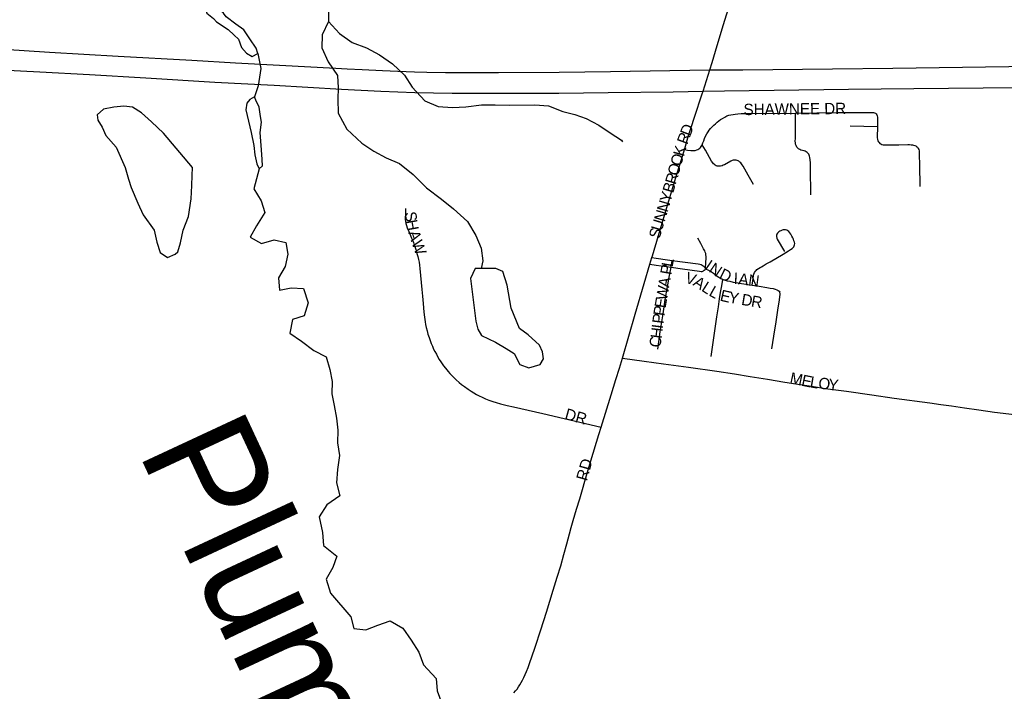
# Model space of a CAD drawing. Header units: feet. Extents: x 2113747 to 2516209, y 960708 to 1356798.
# Tile 61 of 206: x 2279089 to 2283441, y 1141125 to 1144092. Entities that reach past the tile are written whole.
import ezdxf

# ---------------------------------------------------------------- set-up
doc = ezdxf.new("R2010")
doc.units = ezdxf.units.FT
doc.header["$LTSCALE"] = 50
doc.header["$MEASUREMENT"] = 0
for name, color, linetype in [('0_Xref', 7, 'Continuous'), ('GM_X_City_Street', 251, 'Continuous'), ('GM_X_City_Street_Text', 251, 'Continuous'), ('GM_X_Minor_Lake', 5, 'Continuous'), ('GM_X_Minor_River', 5, 'Continuous'), ('GM_X_Minor_River_Text', 5, 'Continuous'), ('GM_X_State_Route', 1, 'Continuous')]:
    doc.layers.add(name, color=color, linetype=linetype)
doc.styles.add('Styledgn030', font='dgn030.shx')
doc.styles.add('Styledgn031', font='dgn031.shx')

# ---------------------------------------------------------------- blocks, each defined once
blk = doc.blocks.new('POR')
at = {"layer": 'GM_X_City_Street', "flags": 128}
for points in [[(2282139.1, 1143870.2), (2282149.1, 1143903.9), (2282172.1, 1143978.6), (2282199.9, 1144071.1), (2282219.9, 1144136.7), (2282226.5, 1144159.1)], [(2282109.2, 1143776), (2282139.1, 1143870.2)], [(2282026.7, 1143518.7), (2282031, 1143533.3), (2282044.1, 1143576.8), (2282056.2, 1143616.3), (2282071.9, 1143661.4), (2282105.4, 1143764.3), (2282109.2, 1143776)], [(2282105.8, 1143540.1), (2282109, 1143547.6), (2282112.4, 1143556.6), (2282116.3, 1143567.1), (2282120.6, 1143577.9), (2282125.4, 1143587.5), (2282131.5, 1143597), (2282136.7, 1143604.4), (2282142.4, 1143611.4), (2282149.3, 1143618.7), (2282156.3, 1143625.7), (2282164.1, 1143633), (2282172.3, 1143640), (2282178.8, 1143645.2), (2282186.7, 1143650.8), (2282194.9, 1143656.5), (2282204.9, 1143662.1), (2282214.9, 1143666.9), (2282223.6, 1143669.9), (2282232.3, 1143672.1), (2282241.8, 1143673.8), (2282250.9, 1143675.1), (2282262.7, 1143676.4), (2282277.9, 1143677.3), (2282287.4, 1143677.7), (2282298.7, 1143678.2), (2282326.9, 1143678.6), (2282518.4, 1143679.8)], [(2282585.2, 1143318.8), (2282584.3, 1143437.1), (2282583.9, 1143460), (2282583.2, 1143473.4), (2282581.8, 1143483), (2282580.2, 1143489.4), (2282578.3, 1143493.8), (2282576, 1143497.9), (2282572.4, 1143502.9), (2282568.7, 1143506), (2282564.9, 1143508.6), (2282560.1, 1143510.8), (2282555.7, 1143512.4), (2282548.8, 1143514.3), (2282541.8, 1143516.4), (2282536.2, 1143518.6), (2282531, 1143521.7), (2282526.2, 1143526), (2282523.2, 1143529.9), (2282520.1, 1143536.4), (2282518.4, 1143542.9), (2282517.5, 1143549), (2282517, 1143555.9), (2282517.1, 1143568.1), (2282517.4, 1143621.6), (2282518, 1143654.2), (2282518.4, 1143679.8)], [(2282518.4, 1143679.8), (2282519.3, 1143679.8), (2282704.3, 1143681.9), (2282833.2, 1143682.7), (2282847.1, 1143682.7), (2282857.1, 1143682.3), (2282862.8, 1143681.8), (2282867.1, 1143680.9), (2282871, 1143679.2), (2282874.5, 1143676.6), (2282877.1, 1143672.7), (2282879.3, 1143667), (2282880.1, 1143661.8), (2282880.6, 1143657), (2282880, 1143620.8)], [(2282759.3, 1143623), (2282819.2, 1143622.1), (2282880, 1143620.8)], [(2282880, 1143620.8), (2282878.7, 1143572.2), (2282879.9, 1143563), (2282881.7, 1143557.4), (2282883.9, 1143553.1), (2282886.8, 1143549.3), (2282890.4, 1143546.1), (2282894.4, 1143543.5), (2282899, 1143541.3), (2282905.1, 1143540), (2282910.2, 1143539.7), (2282933.4, 1143539.1), (2282974.2, 1143540), (2283014.6, 1143540.8), (2283021.9, 1143540.6), (2283028.9, 1143539.9), (2283035.1, 1143539.3), (2283039.7, 1143538.2), (2283044.6, 1143537), (2283049.3, 1143535.2), (2283053.1, 1143532.5), (2283056.2, 1143529.5), (2283058.4, 1143526.9), (2283060.6, 1143523.4), (2283062.1, 1143519.3), (2283063.6, 1143513.5), (2283064, 1143507.8), (2283064.5, 1143500.9), (2283064.5, 1143494.8), (2283065.3, 1143450.5), (2283066.6, 1143355.8)], [(2282026.7, 1143518.7), (2282040.7, 1143516.3), (2282055.9, 1143514.5), (2282061.5, 1143514.1), (2282067.6, 1143514.1), (2282074.1, 1143515), (2282081.1, 1143516.7), (2282086.7, 1143518.9), (2282090.6, 1143521.5), (2282094.5, 1143525), (2282098, 1143528.4), (2282101.1, 1143531.9), (2282103.7, 1143535.8), (2282105.8, 1143540.1)], [(2282332.9, 1143364.3), (2282308.6, 1143405.6), (2282285.8, 1143445), (2282281.7, 1143451.6), (2282278.7, 1143455.9), (2282275.7, 1143459.9), (2282272.2, 1143463.6), (2282267.8, 1143467.3), (2282264.3, 1143469), (2282259.6, 1143470.7), (2282255, 1143471.7), (2282251.3, 1143472), (2282247, 1143472), (2282242.2, 1143471.2), (2282237.9, 1143469.9), (2282231.8, 1143466.8), (2282203.5, 1143451.4), (2282197.9, 1143449.1), (2282193.1, 1143447.3), (2282186.6, 1143445.6), (2282181.6, 1143444.9), (2282176.6, 1143444.7), (2282171.9, 1143445.8), (2282167.5, 1143447.3), (2282163, 1143449.7), (2282159.7, 1143452.1), (2282155.5, 1143456), (2282152.3, 1143459.9), (2282147.1, 1143467.3), (2282119.9, 1143515.3), (2282105.8, 1143540.1)], [(2281883.1, 1143041.6), (2281885.3, 1143049.3), (2281912, 1143139.2), (2281948.7, 1143262), (2281993.8, 1143409.8), (2282014.9, 1143478.7), (2282026.7, 1143518.7)], [(2280794.7, 1143257.5), (2280794.7, 1143243.2), (2280794.3, 1143231.9), (2280793.4, 1143220.2), (2280793.4, 1143210.2), (2280793.9, 1143201.9), (2280795.6, 1143192.4), (2280798.2, 1143182.4), (2280801.6, 1143172.4), (2280808.6, 1143156.3), (2280816, 1143139), (2280820.7, 1143127.7), (2280825.1, 1143117.7), (2280829, 1143108.1), (2280833.3, 1143096.4), (2280836.8, 1143086.4), (2280839.8, 1143076.9), (2280843.3, 1143065.6), (2280846.3, 1143054.7), (2280848.9, 1143045.6), (2280852, 1143032.6), (2280854.1, 1143020.4), (2280855.9, 1143008.3), (2280857.6, 1142992.6), (2280860.6, 1142962.7), (2280864.1, 1142930.5), (2280867.1, 1142899.7), (2280869.7, 1142870.6), (2280872.3, 1142838.5), (2280875.8, 1142799.8), (2280877.9, 1142778.1), (2280880.9, 1142758.1), (2280883.1, 1142746), (2280885.7, 1142733), (2280889.6, 1142717.3), (2280893.5, 1142703.4), (2280898.2, 1142688.5), (2280903, 1142674.7), (2280907.8, 1142662.2), (2280913, 1142649.6), (2280918.7, 1142637), (2280924.3, 1142625.7), (2280930.8, 1142614), (2280937.3, 1142601.8), (2280943.8, 1142590.9), (2280950.8, 1142580.1), (2280956.9, 1142571.4), (2280962.5, 1142563.6), (2280970.7, 1142552.7), (2280977.2, 1142544.9), (2280982.9, 1142538.4), (2280990.7, 1142529.2), (2280997.2, 1142522.3), (2281003.3, 1142515.8), (2281010.2, 1142508.8), (2281018.9, 1142500.6), (2281031.1, 1142489.7), (2281042.4, 1142480.2), (2281054.9, 1142471), (2281071, 1142460.2), (2281084.4, 1142451.5), (2281097, 1142443.4), (2281108.3, 1142436.7), (2281119.6, 1142430.6), (2281133.1, 1142424.1), (2281148.3, 1142417.6), (2281163, 1142411.5), (2281180.7, 1142405.6), (2281195.6, 1142400.6), (2281213.4, 1142395.4), (2281244.2, 1142387.6), (2281272, 1142381.5), (2281400.9, 1142352.8), (2281659.3, 1142292.7)], [(2282326.3, 1142919.7), (2282329.1, 1142938), (2282330.8, 1142950.2), (2282332.1, 1142959.8), (2282334.3, 1142968), (2282336.9, 1142974.9), (2282340.5, 1142981.2), (2282343.4, 1142984.5), (2282347.3, 1142988.1), (2282353.9, 1142992.7), (2282361, 1142997.3), (2282367.4, 1143001), (2282374.3, 1143004.9), (2282388.2, 1143013.1), (2282405.1, 1143023.1), (2282463.6, 1143056.9), (2282486.8, 1143070.8), (2282495.9, 1143076.9), (2282502.4, 1143081.7), (2282507.2, 1143086), (2282509.8, 1143089.5), (2282512, 1143093), (2282513.7, 1143097.7), (2282514.2, 1143103), (2282513.3, 1143109), (2282511.1, 1143115.6), (2282508.7, 1143122.1), (2282505.5, 1143129), (2282502, 1143136), (2282497.2, 1143144.7), (2282492.9, 1143151.2), (2282488.6, 1143156.4), (2282483.8, 1143159.9), (2282479.5, 1143162.5), (2282473.4, 1143163.8), (2282468, 1143163.8), (2282463.4, 1143163.4), (2282458.2, 1143162.1), (2282453.4, 1143159.9), (2282448.6, 1143157.3), (2282444.7, 1143154.7), (2282441.7, 1143152.1), (2282438.6, 1143148.6), (2282436, 1143145.1), (2282434.3, 1143140.3), (2282433.8, 1143133.8), (2282434.7, 1143127.8), (2282436.4, 1143123), (2282468.5, 1143067.8)], [(2282120.3, 1142991.6), (2282122.2, 1143023.2), (2282122.7, 1143036.2), (2282122.5, 1143046.5), (2282121.8, 1143053.6), (2282120.9, 1143059.4), (2282119.2, 1143065.8), (2282116.7, 1143071.6), (2282111.8, 1143080.6), (2282107.5, 1143089), (2282099.3, 1143103.6), (2282085.8, 1143127)], [(2281753.6, 1142597.3), (2281809.7, 1142791.8), (2281849.2, 1142926.4), (2281874.4, 1143012.1)], [(2281874.4, 1143012.1), (2281883.1, 1143041.6)], [(2281874.4, 1143012.1), (2281901.6, 1143008.2), (2281968.1, 1142998.8)], [(2281883.1, 1143041.6), (2281901.9, 1143039), (2281951.8, 1143032), (2281973.1, 1143029.1)], [(2281968.1, 1142998.8), (2281973.1, 1143029.1)], [(2281973.1, 1143029.1), (2282087.3, 1143013.3), (2282094.3, 1143012), (2282100.3, 1143010.2), (2282105.5, 1143008.1), (2282109.9, 1143005.5), (2282113.3, 1143002.4), (2282115.9, 1142999.4), (2282118.1, 1142995.9), (2282120.3, 1142991.6)], [(2281908.7, 1142637.1), (2281920, 1142712.6), (2281932.6, 1142792.1), (2281937.4, 1142824.3), (2281942.2, 1142855.5), (2281952.2, 1142912.4), (2281960, 1142955.4), (2281968.1, 1142998.8)], [(2281968.1, 1142998.8), (2282018.1, 1142991.6), (2282093.7, 1142980.7), (2282101, 1142979.9), (2282105.8, 1142980.3), (2282110.6, 1142982.5), (2282114.9, 1142985.5), (2282118, 1142988.1), (2282120.3, 1142991.6)], [(2282120.3, 1142991.6), (2282132.8, 1142986.4), (2282140.2, 1142982.5), (2282147.1, 1142978.1), (2282155.2, 1142972.6), (2282165.4, 1142964.6), (2282172.3, 1142959.4), (2282179.3, 1142954.7), (2282187.5, 1142949.5), (2282195.8, 1142945.5), (2282197, 1142945.1)], [(2282145, 1142604.8), (2282170.7, 1142779.3), (2282177.2, 1142823.2), (2282182.4, 1142858.4), (2282186.8, 1142886.6), (2282192.2, 1142917), (2282197, 1142945.1)], [(2282197, 1142945.1), (2282201.7, 1142943.5), (2282206.5, 1142941.7), (2282215.3, 1142939), (2282227, 1142936.4), (2282242.2, 1142933.3), (2282256.1, 1142930.8), (2282270, 1142928.1), (2282326.3, 1142919.7)], [(2282326.3, 1142919.7), (2282357.3, 1142915.1), (2282391.2, 1142909.4), (2282405.9, 1142906.8), (2282418.8, 1142904.3), (2282428, 1142902), (2282435, 1142899.4), (2282441.8, 1142895.6), (2282445.2, 1142892.6), (2282448, 1142889)], [(2282413.4, 1142637.7), (2282422.1, 1142694.6), (2282431.7, 1142757.5), (2282441.3, 1142819.2), (2282446.6, 1142853.5), (2282448.7, 1142869.1), (2282449.6, 1142876.1), (2282449.6, 1142882.2), (2282449.2, 1142885.6), (2282448, 1142889)], [(2281659.3, 1142292.7), (2281703.6, 1142434.6), (2281724.5, 1142502.3), (2281739.7, 1142552.2), (2281753.6, 1142597.3)], [(2281753.6, 1142597.3), (2281849.7, 1142583.2), (2281934.1, 1142571.3), (2282044.4, 1142556.5), (2282169.9, 1142538.8), (2282247.7, 1142527.5), (2282317.6, 1142516.6), (2282394, 1142504.4), (2282470.9, 1142491.3), (2282538.2, 1142480.4), (2282597.2, 1142471.3), (2282649.3, 1142463.5), (2282743.5, 1142450.4), (2282855.5, 1142434.3), (2282954.1, 1142420.3), (2283111.7, 1142399.4), (2283160.4, 1142392.4), (2283206.8, 1142385.9), (2283265, 1142377.6), (2283328.4, 1142368.5), (2283397.4, 1142358.9), (2283486, 1142347.6)], [(2281272.7, 1141117.7), (2281280.1, 1141126.4), (2281287.1, 1141135.1), (2281293.6, 1141144.2), (2281299.2, 1141152.9), (2281305.7, 1141163.3), (2281311.8, 1141174.6), (2281317.9, 1141186.3), (2281323.6, 1141198.9), (2281328.8, 1141212.4), (2281335.7, 1141230.6), (2281343.7, 1141251.6), (2281353.1, 1141277.5), (2281367.9, 1141320), (2281392.7, 1141396), (2281417.5, 1141474.2), (2281447.5, 1141572.3), (2281465.2, 1141629.5), (2281480.1, 1141679.1), (2281494, 1141729), (2281507.5, 1141776.8), (2281519.3, 1141820.6), (2281526.6, 1141848.9), (2281535.3, 1141879.7), (2281550.6, 1141930.1), (2281564, 1141976.1), (2281575.8, 1142016.4), (2281586.1, 1142054.1), (2281613.2, 1142143.2), (2281648.8, 1142259.1), (2281659.3, 1142292.7)]]:
    blk.add_lwpolyline(points, dxfattribs=at)
at = {"layer": 'GM_X_Minor_Lake'}
for p, q in [((2279958.4, 1144083.3), (2280010.6, 1144049.6)), ((2280089.3, 1143693.8), (2280112, 1143593.8)), ((2279853.4, 1143439.6), (2279724.4, 1143590.9)), ((2281082.2, 1142948.4), (2281105.6, 1142760.4))]:
    blk.add_line(p, q, dxfattribs=at)
at = {"layer": 'GM_X_Minor_Lake', "flags": 128}
for points in [[(2280010.6, 1144049.6), (2280036.8, 1144023.8), (2280056.9, 1144005.9), (2280069.1, 1143970), (2280091.3, 1143944.1), (2280117.4, 1143930.3), (2280141.3, 1143942.5), (2280135.1, 1143966.5), (2280106.8, 1144008.3), (2280080.5, 1144048.2), (2280044.4, 1144071.9), (2280002.2, 1144105.6), (2279990, 1144121.6), (2279965.9, 1144141.4), (2279955.7, 1144165.4), (2279953.6, 1144181.4), (2279943.5, 1144195.3), (2279909.6, 1144187), (2279907.9, 1144155), (2279916.1, 1144121), (2279946.3, 1144097.2), (2279958.4, 1144083.3)], [(2280112, 1143593.8), (2280124.5, 1143535.9), (2280128.8, 1143495.8), (2280137.1, 1143455.8), (2280147.2, 1143433.9), (2280163.1, 1143446), (2280160.9, 1143474), (2280158.6, 1143518.1), (2280152, 1143594.1), (2280157.6, 1143640.2), (2280153.4, 1143664.2), (2280147.1, 1143706.2), (2280132.9, 1143736.2), (2280126.8, 1143752.1), (2280106.9, 1143740), (2280093, 1143723.9), (2280089.3, 1143693.8)], [(2279724.4, 1143590.9), (2279672, 1143640.5), (2279627.8, 1143680.2), (2279587.6, 1143705.9), (2279549.6, 1143709.7), (2279505.7, 1143705.3), (2279459.8, 1143697), (2279432, 1143672.7), (2279434.2, 1143648.7), (2279454.4, 1143616.8), (2279470.7, 1143580.9), (2279515, 1143529.2), (2279555.7, 1143439.4), (2279570.1, 1143387.4), (2279582.4, 1143351.4), (2279610.9, 1143281.6), (2279635.2, 1143229.7), (2279683.7, 1143162), (2279696.1, 1143110), (2279710.5, 1143064.1), (2279742.6, 1143042.3), (2279776.5, 1143056.6), (2279788.4, 1143066.7), (2279800.1, 1143106.8), (2279811.6, 1143163), (2279835.1, 1143223.2), (2279846.5, 1143301.4), (2279850.1, 1143359.5), (2279851.7, 1143403.6), (2279853.4, 1143439.6)], [(2281105.6, 1142760.4), (2281113.9, 1142724.4), (2281130.1, 1142696.5), (2281192.3, 1142666.9), (2281238.5, 1142639.2), (2281274.6, 1142617.5), (2281298.9, 1142569.6), (2281339, 1142553.9), (2281388.9, 1142568.3), (2281404.7, 1142594.4), (2281400.4, 1142624.4), (2281386.2, 1142654.4), (2281335.9, 1142700.1), (2281297.7, 1142727.8), (2281261.1, 1142817.6), (2281244.3, 1142919.6), (2281223.8, 1142979.6), (2281193.8, 1142993.4), (2281147.8, 1142993), (2281101.8, 1142992.6), (2281082.2, 1142948.4)]]:
    blk.add_lwpolyline(points, dxfattribs=at)
at = {"layer": 'GM_X_Minor_River', "flags": 128}
for points in [[(2280453.5, 1144135.1), (2280453.9, 1144085.1), (2280502.3, 1144031.4), (2280558.6, 1143991.8), (2280622.7, 1143968.2), (2280678.9, 1143936.6), (2280737.1, 1143897), (2280789.5, 1143847.4), (2280823.9, 1143793.6), (2280880.3, 1143733.9), (2280938.4, 1143708.3), (2281002.4, 1143704.8), (2281060.3, 1143707.2), (2281130.2, 1143715.8), (2281190.2, 1143716.3), (2281256.1, 1143714.8), (2281366, 1143715.6), (2281426, 1143712.1), (2281490.1, 1143686.5), (2281542.2, 1143672.9), (2281592.3, 1143655.3), (2281648.5, 1143625.7), (2281698.7, 1143592), (2281748.9, 1143560.3), (2281752.9, 1143552.4)], [(2280453.9, 1144085.1), (2280426.4, 1144024.8), (2280424.9, 1143968.7), (2280453.3, 1143906.9), (2280493.8, 1143845.1), (2280496.2, 1143791), (2280494.6, 1143740.9), (2280497, 1143678.9), (2280535.5, 1143609.1), (2280602, 1143547.5), (2280654.2, 1143511.9), (2280708.4, 1143482.2), (2280768.5, 1143456.7), (2280828.8, 1143409.1), (2280887.3, 1143349.4), (2280953.6, 1143299.9), (2281005.9, 1143256.2), (2281068.2, 1143200.6), (2281104.7, 1143138.9), (2281129.1, 1143083), (2281135.5, 1143026.9), (2281128.5, 1142992.8)], [(2280141.3, 1143942.5), (2280154.4, 1143876.2), (2280142.9, 1143800.4), (2280126.8, 1143752.1)], [(2280147.2, 1143433.9), (2280123.9, 1143345.6), (2280156.3, 1143291.8), (2280172.7, 1143239.8), (2280135.2, 1143181.5), (2280107.6, 1143131.2), (2280157.8, 1143103.5), (2280213.6, 1143120), (2280265.7, 1143108.4), (2280274, 1143056.4), (2280262.5, 1143002.2), (2280232.9, 1142951.9), (2280237.3, 1142897.9), (2280289.2, 1142908.3), (2280343.2, 1142904.7), (2280363.6, 1142840.8), (2280346.1, 1142784.6), (2280294.3, 1142768.1), (2280282.7, 1142708), (2280335, 1142672.3), (2280389.2, 1142630.7), (2280443.4, 1142603.1), (2280459.8, 1142547.1), (2280470.2, 1142493.1), (2280468.7, 1142439.1), (2280479, 1142387.1), (2280489.5, 1142331.1), (2280495.9, 1142279.1), (2280494.3, 1142223), (2280502.7, 1142167), (2280493.2, 1142104.8), (2280489.7, 1142046.7), (2280504.1, 1141988.8), (2280446.5, 1141948.3), (2280412.9, 1141895.9), (2280427.4, 1141826), (2280431.9, 1141769.9), (2280490.2, 1141722.3), (2280472.6, 1141672.1), (2280443, 1141619.8), (2280463.5, 1141557.9), (2280552.2, 1141454.4), (2280566.6, 1141402.5), (2280618.6, 1141396.9), (2280672.4, 1141417.3), (2280726.2, 1141435.8), (2280782.4, 1141404.1), (2280818.8, 1141350.4), (2280853.2, 1141298.5), (2280873.6, 1141242.6), (2280930, 1141181), (2280934.4, 1141126.9), (2280954.8, 1141071)]]:
    blk.add_lwpolyline(points, dxfattribs=at)
at = {"layer": 'GM_X_State_Route', "flags": 128}
for points in [[(2278928.6, 1143967.4), (2279220.4, 1143948.6), (2279524.9, 1143931.4), (2279850.3, 1143913.8), (2280043.5, 1143901.9), (2280236.9, 1143890.8), (2280486.7, 1143877.9), (2280537, 1143875.3), (2280603.5, 1143871.8), (2280692.1, 1143867.4), (2280760.2, 1143864.8), (2280833.8, 1143862.7), (2280888.7, 1143861.2), (2280971.7, 1143859.8), (2281204.8, 1143859.2), (2281474, 1143861.2), (2281700.5, 1143864), (2281963.1, 1143867.7), (2282139.1, 1143870.2), (2282284.7, 1143871.5), (2282681.8, 1143875.1), (2282947.6, 1143878.5), (2283665.7, 1143888.2)], [(2278897.4, 1143879), (2279006.8, 1143871.3), (2279178.8, 1143861.6), (2279398, 1143850.3), (2279646.9, 1143835.5), (2279951.4, 1143816.9), (2280213.6, 1143802.9), (2280511.7, 1143785.3), (2280685.3, 1143776.1), (2280836.1, 1143770.7), (2281000.1, 1143767.7), (2281203.5, 1143767.1), (2281472.6, 1143768.3), (2281689.2, 1143770), (2281977.9, 1143774.1), (2282109.2, 1143776), (2282204.3, 1143777.4), (2282752.3, 1143784.9), (2283041, 1143788.3), (2283500.3, 1143792.4), (2283985.8, 1143799.3), (2284125, 1143802.2), (2284318.6, 1143803.8)]]:
    blk.add_lwpolyline(points, dxfattribs=at)
at = {"layer": 'GM_X_City_Street_Text', "char_height": 50, "attachment_point": 7, "line_spacing_factor": 0.8, "style": 'Styledgn030'}
for s, insert, rotation in [('{\\Fdgn000|c0;\\C256;SHAWNEE DR}', (2282288.5, 1143670), 0.6355), ('{\\Fdgn000|c0;\\C256;D}', (2282052.7, 1143574.8), 69.4286), ('{\\Fdgn000|c0;\\C256;R}', (2282039.3, 1143537.9), 70.075), ('{\\Fdgn000|c0;\\C256;K}', (2282024.4, 1143485.2), 74.7956), ('{\\Fdgn000|c0;\\C256;O}', (2282012, 1143441.9), 73.9738), ('{\\Fdgn000|c0;\\C256;O}', (2281999.3, 1143399.2), 73.5143), ('{\\Fdgn000|c0;\\C256;R}', (2281988.1, 1143361.2), 73.5279), ('{\\Fdgn000|c0;\\C256;B}', (2281976.9, 1143323.3), 73.5202), ('{\\Fdgn000|c0;\\C256;Y}', (2281964.4, 1143281.1), 73.5315), ('{\\Fdgn000|c0;\\C256;N}', (2281952, 1143238.9), 73.5315), ('{\\Fdgn000|c0;\\C256;S}', (2280790, 1143240.2), 279.1928), ('{\\Fdgn000|c0;\\C256;N}', (2281939.4, 1143196.6), 73.5143), ('{\\Fdgn000|c0;\\C256;H}', (2280795.9, 1143204.1), 280.3392), ('{\\Fdgn000|c0;\\C256;U}', (2281927, 1143154.5), 73.5533), ('{\\Fdgn000|c0;\\C256;A}', (2280806, 1143152), 287.6652), ('{\\Fdgn000|c0;\\C256;S}', (2281917, 1143120.7), 73.5179), ('{\\Fdgn000|c0;\\C256;W}', (2280820.2, 1143107.5), 289.8659), ('{\\Fdgn000|c0;\\C256;P}', (2281968.7, 1142962.7), 80.2002), ('{\\Fdgn000|c0;\\C256;L}', (2281974.7, 1142997.4), 80.2245), ('{\\Fdgn000|c0;\\C256;I}', (2282113.1, 1142993.5), 325.7279), ('{\\Fdgn000|c0;\\C256;N}', (2282131.3, 1142981.1), 325.7315), ('{\\Fdgn000|c0;\\C256;V}', (2282026, 1142931.9), 341.1918), ('{\\Fdgn000|c0;\\C256;D}', (2282176.7, 1142951.1), 334.1502), ('{\\Fdgn000|c0;\\C256;I}', (2282243.6, 1142924.9), 357.0298), ('{\\Fdgn000|c0;\\C256;A}', (2282263.2, 1142924), 352.3057), ('{\\Fdgn000|c0;\\C256;N}', (2282306.8, 1142918.1), 352.3276), ('{\\Fdgn000|c0;\\C256;A}', (2281959, 1142906.3), 80.225), ('{\\Fdgn000|c0;\\C256;A}', (2282061.1, 1142920.9), 327.0678), ('{\\Fdgn000|c0;\\C256;L}', (2282098.8, 1142896.5), 327.7891), ('{\\Fdgn000|c0;\\C256;W}', (2281949.3, 1142850), 80.217), ('{\\Fdgn000|c0;\\C256;L}', (2282131.5, 1142875.9), 330.5887), ('{\\Fdgn000|c0;\\C256;E}', (2282181.2, 1142851.3), 347.0865), ('{\\Fdgn000|c0;\\C256;Y}', (2282219.3, 1142842.7), 350.1366), ('{\\Fdgn000|c0;\\C256;D}', (2282275.9, 1142832.9), 350.3149), ('{\\Fdgn000|c0;\\C256;E}', (2281943.4, 1142815.3), 80.3086), ('{\\Fdgn000|c0;\\C256;R}', (2282319.2, 1142825.5), 350.3141), ('{\\Fdgn000|c0;\\C256;P}', (2281934, 1142747), 83.0444), ('{\\Fdgn000|c0;\\C256;P}', (2281938.2, 1142781.1), 81.3598), ('{\\Fdgn000|c0;\\C256;H}', (2281926.3, 1142681.6), 83.2652), ('{\\Fdgn000|c0;\\C256;I}', (2281931.5, 1142725.2), 83.2544), ('{\\Fdgn000|c0;\\C256;C}', (2281921.6, 1142642.2), 83.2575), ('{\\Fdgn000|c0;\\C256;M}', (2282489.6, 1142486.5), 348.3149), ('{\\Fdgn000|c0;\\C256;E}', (2282541.3, 1142475.8), 348.3097), ('{\\Fdgn000|c0;\\C256;L}', (2282578.9, 1142468.1), 350.8438), ('{\\Fdgn000|c0;\\C256;O}', (2282616.7, 1142462.1), 353.3222), ('{\\Fdgn000|c0;\\C256;Y}', (2282660.5, 1142457), 353.4017), ('{\\Fdgn000|c0;\\C256;DR}', (2281494.7, 1142328.2), 344.474), ('{\\Fdgn000|c0;\\C256;RD}', (2281595.8, 1142051.6), 74.474)]:
    blk.add_mtext(s, dxfattribs=dict(at, insert=insert, rotation=rotation))
at = {"layer": 'GM_X_Minor_River_Text', "insert": (2279833.1, 1142291.3), "char_height": 500.264, "attachment_point": 4, "rotation": 294.9702, "line_spacing_factor": 0.8, "style": 'Styledgn031'}
blk.add_mtext('{\\Fdgn000|c0;\\C256;Plum}', dxfattribs=at)

msp = doc.modelspace()

# ---------------------------------------------------------------- block references
at = {"layer": '0_Xref'}
msp.add_blockref('POR', (0, 0), dxfattribs=at)

doc.saveas('drawing.dxf')
